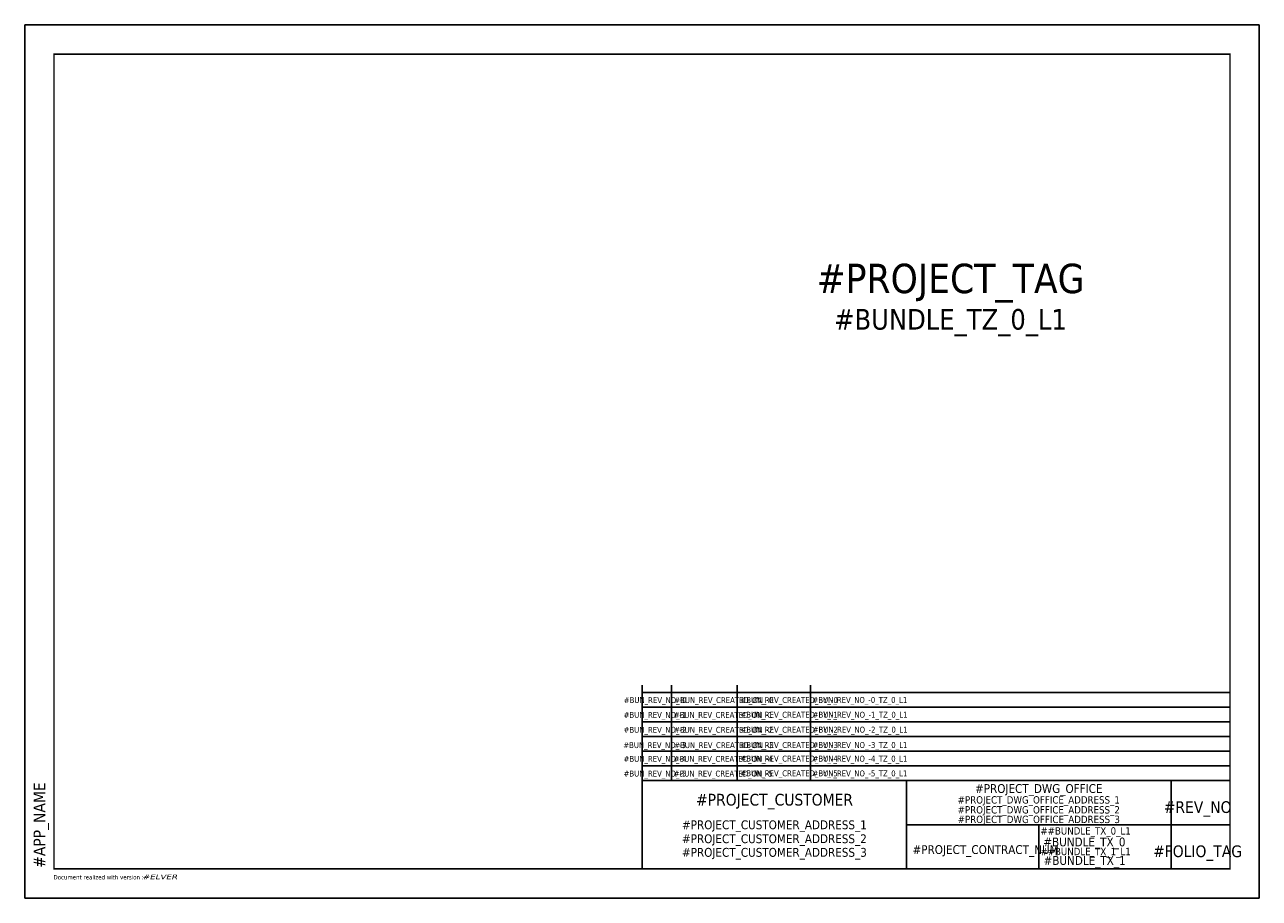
# Model space of a CAD drawing. Extents: x 0 to 420, y 0 to 297.
import ezdxf
from ezdxf.enums import TextEntityAlignment as Align

# ---------------------------------------------------------------- set-up
doc = ezdxf.new("R2010")
doc.units = 0
doc.header["$LTSCALE"] = 10
doc.layers.get('0').update_dxf_attribs({"linetype": 'CONTINUOUS'})
doc.layers.add('DoNotPrint', color=7, linetype='CONTINUOUS', plot=False)
doc.styles.add('TAHOMA_STANDARD', font='txt')

msp = doc.modelspace()

# ---------------------------------------------------------------- linework, layer by layer
at = {"color": 7}
for p, q in [((210, 10), (210, 72.5)), ((220, 40), (220, 72.5)), ((242.34, 40), (242.34, 72.5)), ((267.34, 40), (267.34, 72.5)), ((210, 70), (410, 70)), ((210, 65), (410, 65)), ((210, 60), (410, 60)), ((210, 55), (410, 55)), ((210, 50), (410, 50)), ((210, 45), (410, 45)), ((210, 40), (410, 40)), ((300, 10), (300, 40)), ((390, 10), (390, 40)), ((300, 25), (410, 25)), ((345, 10), (345, 25))]:
    msp.add_line(p, q, dxfattribs=at)
at = {"color": 7, "const_width": 0.5}
msp.add_lwpolyline([(10, 287), (410, 287), (410, 10), (10, 10)], close=True, dxfattribs=at)
at = {"layer": 'DoNotPrint', "color": 7}
for p, q in [((420, 297), (0, 297)), ((0, 297), (0, 0)), ((420, 0), (420, 297)), ((0, 0), (420, 0))]:
    msp.add_line(p, q, dxfattribs=at)

# ---------------------------------------------------------------- texts
at = {"color": 7, "style": 'TAHOMA_STANDARD'}
msp.add_text('Document realized with version :', height=1.5, dxfattribs=at).set_placement((9.8, 7.16), align=Align.MIDDLE_LEFT)
for tag, height, p in [('#PROJECT_TAG', 10, (314.96, 205.74)), ('#BUNDLE_TZ_0_L1', 7, (314.96, 193.34)), ('#PROJECT_DWG_OFFICE', 3, (344.98, 35.82)), ('#PROJECT_CUSTOMER', 4, (255.09, 31.52)), ('#PROJECT_DWG_OFFICE_ADDRESS_1', 2.5, (344.98, 32.21)), ('#PROJECT_DWG_OFFICE_ADDRESS_2', 2.5, (344.98, 28.83)), ('#PROJECT_CUSTOMER_ADDRESS_1', 3, (255.04, 23.49)), ('#PROJECT_DWG_OFFICE_ADDRESS_3', 2.5, (344.99, 25.58)), ('#PROJECT_CUSTOMER_ADDRESS_2', 3, (255.04, 18.75)), ('#PROJECT_CUSTOMER_ADDRESS_3', 3, (255.04, 14.12)), ('#FOLIO_TAG', 4, (399, 13.99))]:
    msp.add_attdef(tag, text='', height=height, dxfattribs=at).set_placement(p, align=Align.CENTER)
at = {"style": 'TAHOMA_STANDARD'}
for tag, p in [('#BUN_REV_NO_-0', (214.48, 67.38)), ('#BUN_REV_NO_-1', (214.42, 62.35)), ('#BUN_REV_NO_-2', (214.4, 57.28)), ('#BUN_REV_NO_-3', (214.31, 52.07)), ('#BUN_REV_NO_-4', (214.41, 47.4)), ('#BUN_REV_NO_-5', (214.41, 42.4))]:
    msp.add_attdef(tag, text='', height=2, dxfattribs=at).set_placement(p, align=Align.MIDDLE_CENTER)
for tag, p in [('#BUN_REV_CREATED_ON_-0', (221, 67.38)), ('#BUN_REV_CREATED_BY_-0', (243.5, 67.4)), ('#BUN_REV_NO_-0_TZ_0_L1', (268, 67.44)), ('#BUN_REV_CREATED_ON_-1', (220.83, 62.35)), ('#BUN_REV_CREATED_BY_-1', (243.5, 62.4)), ('#BUN_REV_NO_-1_TZ_0_L1', (268.06, 62.41)), ('#BUN_REV_CREATED_ON_-2', (220.93, 57.28)), ('#BUN_REV_CREATED_BY_-2', (243.5, 57.3)), ('#BUN_REV_NO_-2_TZ_0_L1', (268.08, 57.33)), ('#BUN_REV_CREATED_ON_-3', (220.98, 52.07)), ('#BUN_REV_CREATED_BY_-3', (243.5, 52.1)), ('#BUN_REV_NO_-3_TZ_0_L1', (268.04, 52.12)), ('#BUN_REV_CREATED_ON_-4', (220.78, 47.4)), ('#BUN_REV_CREATED_BY_-4', (243.5, 47.5)), ('#BUN_REV_NO_-4_TZ_0_L1', (268.03, 47.46)), ('#BUN_REV_CREATED_ON_-5', (220.78, 42.4)), ('#BUN_REV_CREATED_BY_-5', (243.5, 42.5)), ('#BUN_REV_NO_-5_TZ_0_L1', (268.03, 42.46))]:
    msp.add_attdef(tag, text='', height=2, dxfattribs=at).set_placement(p, align=Align.MIDDLE_LEFT)
at = {"color": 7, "style": 'TAHOMA_STANDARD'}
msp.add_attdef('#APP_NAME', text='', height=4, rotation=90, dxfattribs=at).set_placement((5, 10.37), align=Align.MIDDLE_LEFT)
msp.add_attdef('#REV_NO', text='', height=4, dxfattribs=at).set_placement((399.03, 31.01), align=Align.MIDDLE_CENTER)
for tag, p, height in [('##BUNDLE_TX_0_L1', (345.53, 21.66), 2.5), ('#PROJECT_CONTRACT_NUM', (302.03, 15.06), 3), ('##BUNDLE_TX_1_L1', (345.53, 14.66), 2.5), ('#BUNDLE_TX_0', (346.53, 17.66), 3), ('#BUNDLE_TX_1', (346.61, 11.36), 3)]:
    msp.add_attdef(tag, p, '', height=height, dxfattribs=at)
at = {"color": 7, "style": 'TAHOMA_STANDARD', "oblique": 15, "width": 1.56939}
msp.add_attdef('#ELVER', text='', height=1.59, dxfattribs=at).set_placement((40, 6), align=Align.BOTTOM_LEFT)

doc.saveas('drawing.dxf')
